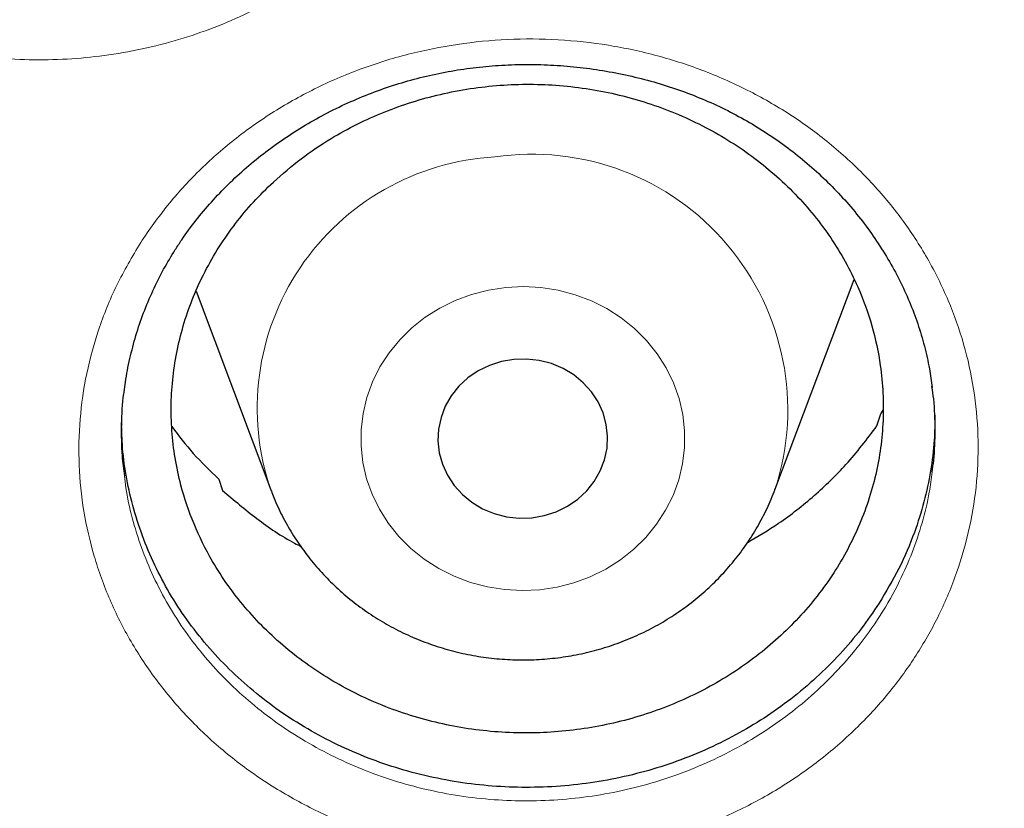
# Model space of a CAD drawing. Header units: millimetres. Extents: x 8 to 778, y 12 to 1829.
# Tile 228 of 256: x 374.34 to 378.99, y 1651.95 to 1655.67. Entities that reach past the tile are written whole.
import ezdxf

# ---------------------------------------------------------------- set-up
doc = ezdxf.new("R2010")
doc.units = ezdxf.units.MM

msp = doc.modelspace()

# ---------------------------------------------------------------- linework, layer by layer
at = {"color": 7, "linetype": 'Continuous', "lineweight": 30}
for p, q in [((377.904, 1653.4507), (378.2772, 1654.4425)), ((375.1755, 1654.3872), (375.5279, 1653.4507)), ((378.4032, 1653.809), (378.4138, 1653.8263)), ((378.3854, 1653.7517), (378.4032, 1653.809)), ((375.2825, 1653.5013), (375.3006, 1653.4476)), ((375.5279, 1653.4507), (375.5297, 1653.4458))]:
    msp.add_line(p, q, dxfattribs=at)
at = {"color": 8, "linetype": 'Continuous', "lineweight": 0, "flags": 128}
msp.add_lwpolyline([(376.6361, 1654.4047), (376.5545, 1654.3924), (376.4747, 1654.3719), (376.3978, 1654.3435), (376.3246, 1654.3074), (376.256, 1654.2641), (376.1928, 1654.2141), (376.1357, 1654.158), (376.0854, 1654.0964), (376.0425, 1654.03), (376.0075, 1653.9598), (375.9809, 1653.8863), (375.9628, 1653.8106), (375.9536, 1653.7335), (375.9533, 1653.656), (375.9619, 1653.5788), (375.9794, 1653.503), (376.0055, 1653.4294), (376.04, 1653.3589), (376.0823, 1653.2922), (376.1321, 1653.2303), (376.1888, 1653.1738), (376.2516, 1653.1234), (376.3199, 1653.0796), (376.3928, 1653.043), (376.4695, 1653.0141), (376.5491, 1652.993), (376.6306, 1652.9802), (376.7132, 1652.9757), (376.7958, 1652.9796), (376.8774, 1652.9919), (376.9571, 1653.0124), (377.0341, 1653.0409), (377.1073, 1653.0769), (377.1759, 1653.1202), (377.2391, 1653.1703), (377.2962, 1653.2264), (377.3464, 1653.288), (377.3893, 1653.3543), (377.4243, 1653.4246), (377.451, 1653.498), (377.4691, 1653.5737), (377.4783, 1653.6508), (377.4786, 1653.7284), (377.47, 1653.8055), (377.4525, 1653.8813), (377.4264, 1653.9549), (377.3919, 1654.0255), (377.3495, 1654.0921), (377.2997, 1654.154), (377.2431, 1654.2105), (377.1803, 1654.261), (377.112, 1654.3047), (377.0391, 1654.3413), (376.9624, 1654.3703), (376.8828, 1654.3913), (376.8012, 1654.4041), (376.7187, 1654.4086), (376.6361, 1654.4047)], dxfattribs=at)
at = {"color": 7, "linetype": 'Continuous', "lineweight": 30, "flags": 128}
for points in [[(376.6741, 1654.0654), (376.6153, 1654.0554), (376.5587, 1654.0372), (376.5057, 1654.0114), (376.4573, 1653.9784), (376.4147, 1653.9391), (376.3788, 1653.8942), (376.3505, 1653.8448), (376.3303, 1653.792), (376.3188, 1653.737), (376.3161, 1653.6809), (376.3224, 1653.6252), (376.3374, 1653.5709), (376.3609, 1653.5193), (376.3923, 1653.4716), (376.431, 1653.4288), (376.476, 1653.3919), (376.5264, 1653.3617), (376.581, 1653.3389), (376.6386, 1653.324), (376.698, 1653.3173), (376.7577, 1653.3189), (376.8166, 1653.329), (376.8731, 1653.3471), (376.9262, 1653.3729), (376.9746, 1653.4059), (377.0172, 1653.4453), (377.053, 1653.4901), (377.0813, 1653.5395), (377.1015, 1653.5923), (377.1131, 1653.6474), (377.1158, 1653.7034), (377.1095, 1653.7592), (377.0945, 1653.8135), (377.071, 1653.865), (377.0395, 1653.9128), (377.0009, 1653.9555), (376.9559, 1653.9924), (376.9055, 1654.0226), (376.8509, 1654.0454), (376.7932, 1654.0604), (376.7339, 1654.0671), (376.6741, 1654.0654)], [(377.904, 1653.4507), (377.9058, 1653.4554), (377.9063, 1653.4569)]]:
    msp.add_lwpolyline(points, dxfattribs=at)
at = {"color": 8, "linetype": 'Continuous', "lineweight": 0}
for centre, radius, start, end in [((376.76, 1653.8278), 1.2048, 342.0734, 98.3876), ((376.6503, 1653.8351), 1.1864, 93.1908, 198.9063)]:
    msp.add_arc(centre, radius, start, end, dxfattribs=at)
for points, knots in [([(374.4372, 1706.3241), (373.9406, 1706.3182), (372.9475, 1706.3064), (371.4606, 1706.2107), (369.9795, 1706.0582), (368.5071, 1705.8436), (367.0548, 1705.5704), (365.6252, 1705.2401), (364.2206, 1704.8544), (362.8351, 1704.4122), (361.463, 1703.9113), (360.1073, 1703.3514), (358.7712, 1702.7324), (357.4655, 1702.0589), (356.1925, 1701.3322), (354.9622, 1700.5583), (353.7762, 1699.7398), (352.6359, 1698.8792), (351.5362, 1697.9733), (350.4729, 1697.0178), (349.4488, 1696.0138), (348.4669, 1694.9623), (347.5352, 1693.8712), (346.6556, 1692.7428), (345.8346, 1691.5861), (345.0727, 1690.4041), (344.3702, 1689.1996), (343.7238, 1687.9678), (343.1311, 1686.7033), (342.5945, 1685.408), (342.1162, 1684.084), (341.7005, 1682.7415), (341.3481, 1681.3831), (341.0614, 1680.0197), (340.8397, 1678.6541), (340.6819, 1677.2891), (340.5872, 1675.919), (340.5554, 1674.538), (340.5879, 1673.1486), (340.6862, 1671.7536), (340.8497, 1670.3641), (341.0782, 1668.9826), (341.3694, 1667.6201), (341.7215, 1666.2788), (342.1326, 1664.9611), (342.6039, 1663.6612), (343.1379, 1662.3739), (343.7346, 1661.102), (344.3944, 1659.8485), (345.1123, 1658.6234), (345.8868, 1657.4291), (346.7117, 1656.2749), (347.5841, 1655.1621), (348.5014, 1654.0923), (349.467, 1653.0606), (350.4854, 1652.0629), (351.5556, 1651.1021), (352.6764, 1650.1809), (353.8393, 1649.3068), (355.042, 1648.4816), (356.2749, 1647.7113), (357.5348, 1646.9965), (358.8186, 1646.3374), (360.1316, 1645.7309), (361.4794, 1645.1749), (362.86, 1644.6714), (364.2712, 1644.2228), (365.7022, 1643.8327), (367.15, 1643.5021), (368.6032, 1643.2331), (370.0587, 1643.0251), (371.5137, 1642.8771), (372.9741, 1642.7882), (374.4461, 1642.7584), (375.9269, 1642.7889), (377.4138, 1642.8811), (378.8949, 1643.0345), (380.3673, 1643.2488), (381.8197, 1643.5221), (383.2493, 1643.8525), (384.6538, 1644.2381), (386.0393, 1644.6803), (387.4114, 1645.1813), (388.7671, 1645.7412), (390.1032, 1646.3601), (391.409, 1647.0336), (392.6819, 1647.7603), (393.9122, 1648.5342), (395.0982, 1649.3527), (396.2386, 1650.2133), (397.3382, 1651.1193), (398.4016, 1652.0747), (399.4257, 1653.0787), (400.4076, 1654.1303), (401.3392, 1655.2213), (402.2189, 1656.3497), (403.0399, 1657.5064), (403.8017, 1658.6885), (404.5043, 1659.8929), (405.1507, 1661.1248), (405.7434, 1662.3892), (406.28, 1663.6845), (406.7582, 1665.0086), (407.1739, 1666.3511), (407.5263, 1667.7094), (407.813, 1669.0728), (408.0348, 1670.4384), (408.1925, 1671.8034), (408.2873, 1673.1736), (408.3191, 1674.5546), (408.2865, 1675.9439), (408.1883, 1677.3389), (408.0247, 1678.7284), (407.7963, 1680.1099), (407.505, 1681.4725), (407.1529, 1682.8137), (406.7418, 1684.1315), (406.2705, 1685.4313), (405.7366, 1686.7187), (405.1398, 1687.9906), (404.48, 1689.2441), (403.7622, 1690.4691), (402.9876, 1691.6634), (402.1627, 1692.8177), (401.2903, 1693.9304), (400.3731, 1695.0003), (399.4074, 1696.032), (398.389, 1697.0296), (397.3189, 1697.9904), (396.198, 1698.9116), (395.0351, 1699.7857), (393.8324, 1700.611), (392.5995, 1701.3812), (391.3396, 1702.096), (390.0558, 1702.7551), (388.7428, 1703.3616), (387.395, 1703.9176), (386.0144, 1704.4211), (384.6032, 1704.8698), (383.1723, 1705.2598), (381.7244, 1705.5904), (380.2712, 1705.8593), (378.8157, 1706.0676), (377.3607, 1706.2147), (375.9003, 1706.307), (374.9249, 1706.3184), (374.4372, 1706.3241)], [0, 0, 0, 0, 0.007, 0.014, 0.021, 0.028, 0.035, 0.041875, 0.04875, 0.055625, 0.0625, 0.0695, 0.0765, 0.0835, 0.0905, 0.0975, 0.104375, 0.11125, 0.118125, 0.125, 0.132, 0.139, 0.146, 0.153, 0.16, 0.166875, 0.17375, 0.180625, 0.1875, 0.1945, 0.2015, 0.2085, 0.2155, 0.2225, 0.229375, 0.23625, 0.243125, 0.25, 0.257, 0.264, 0.271, 0.278, 0.285, 0.291875, 0.29875, 0.305625, 0.3125, 0.3195, 0.3265, 0.3335, 0.3405, 0.3475, 0.354375, 0.36125, 0.368125, 0.375, 0.382, 0.389, 0.396, 0.403, 0.41, 0.416875, 0.42375, 0.430625, 0.4375, 0.4445, 0.4515, 0.4585, 0.4655, 0.4725, 0.479375, 0.48625, 0.493125, 0.5, 0.507, 0.514, 0.521, 0.528, 0.535, 0.541875, 0.54875, 0.555625, 0.5625, 0.5695, 0.5765, 0.5835, 0.5905, 0.5975, 0.604375, 0.61125, 0.618125, 0.625, 0.632, 0.639, 0.646, 0.653, 0.66, 0.666875, 0.67375, 0.680625, 0.6875, 0.6945, 0.7015, 0.7085, 0.7155, 0.7225, 0.729375, 0.73625, 0.743125, 0.75, 0.757, 0.764, 0.771, 0.778, 0.785, 0.791875, 0.79875, 0.805625, 0.8125, 0.8195, 0.8265, 0.8335, 0.8405, 0.8475, 0.854375, 0.86125, 0.868125, 0.875, 0.882, 0.889, 0.896, 0.903, 0.91, 0.916875, 0.92375, 0.930625, 0.9375, 0.9445, 0.9515, 0.9585, 0.9655, 0.9725, 0.979375, 0.98625, 0.993125, 1, 1, 1, 1]), ([(372.5939, 1658.385), (372.6376, 1658.4501), (372.712, 1658.561), (372.8389, 1658.704), (372.9612, 1658.8223), (373.0957, 1658.9319), (373.2397, 1659.0303), (373.3917, 1659.1168), (373.55, 1659.1911), (373.7165, 1659.2538), (373.8874, 1659.303), (374.0616, 1659.3385), (374.2382, 1659.3608), (374.4184, 1659.3693), (374.5981, 1659.3637), (374.776, 1659.3444), (374.9503, 1659.3117), (375.123, 1659.2651), (375.2898, 1659.2056), (375.4505, 1659.1334), (375.6031, 1659.0497), (375.7493, 1658.9534), (375.8852, 1658.8467), (376.0108, 1658.7299), (376.1247, 1658.6047), (376.2279, 1658.4696), (376.3177, 1658.3276), (376.3938, 1658.1797), (376.4562, 1658.0267), (376.505, 1657.8676), (376.5384, 1657.7057), (376.5569, 1657.5425), (376.5605, 1657.3796), (376.5492, 1657.215), (376.5201, 1657.0381), (376.4687, 1656.8502), (376.3969, 1656.6701), (376.3134, 1656.5097), (376.2235, 1656.3691), (376.1199, 1656.2342), (376.0048, 1656.1086), (375.8787, 1655.9924), (375.7431, 1655.8869), (375.5967, 1655.791), (375.4428, 1655.7073), (375.2817, 1655.6358), (375.1155, 1655.5773), (374.9426, 1655.5312), (374.767, 1655.4989), (374.5892, 1655.4804), (374.4114, 1655.4755), (374.2317, 1655.4844), (374.0544, 1655.5072), (373.8799, 1655.5436), (373.7102, 1655.593), (373.5438, 1655.656), (373.3847, 1655.7312), (373.2332, 1655.8185), (373.0912, 1655.9165), (372.957, 1656.0262), (372.8339, 1656.1454), (372.7225, 1656.2734), (372.6235, 1656.4093), (372.5362, 1656.5542), (372.4628, 1656.7049), (372.404, 1656.8594), (372.3597, 1657.0175), (372.3296, 1657.1804), (372.3149, 1657.3446), (372.3153, 1657.508), (372.3305, 1657.6704), (372.3609, 1657.833), (372.4112, 1658.0087), (372.4847, 1658.1955), (372.5574, 1658.3216), (372.5939, 1658.385)], [0, 0, 0, 0, 0.0187632, 0.0319362, 0.0451996, 0.05875, 0.0724011, 0.085575, 0.0989819, 0.1123887, 0.1260378, 0.1392359, 0.1525252, 0.1661046, 0.1797846, 0.192958, 0.2063667, 0.2197754, 0.2334282, 0.2466026, 0.2600123, 0.2734218, 0.2870755, 0.3002498, 0.3136583, 0.3270668, 0.3407188, 0.3539172, 0.3672069, 0.3807864, 0.3944674, 0.4076432, 0.4210516, 0.4344596, 0.4481119, 0.4649436, 0.4819641, 0.4951383, 0.508549, 0.5219602, 0.5356143, 0.5487841, 0.5621893, 0.5755945, 0.5892428, 0.6024223, 0.615838, 0.6292537, 0.6429133, 0.6560836, 0.6694893, 0.6828952, 0.6965441, 0.7097233, 0.7231388, 0.7365545, 0.7502136, 0.7633801, 0.7767811, 0.7901821, 0.8038237, 0.8170364, 0.8303431, 0.8439407, 0.8576369, 0.8708292, 0.8841145, 0.8976893, 0.9113633, 0.9245389, 0.9378061, 0.9513609, 0.9650145, 0.9824012, 1, 1, 1, 1]), ([(374.9222, 1654.6281), (374.9636, 1654.6872), (375.0466, 1654.8054), (375.1966, 1654.9659), (375.3651, 1655.1136), (375.5534, 1655.2444), (375.7585, 1655.3566), (375.9758, 1655.4473), (376.2029, 1655.5146), (376.4365, 1655.5585), (376.674, 1655.5788), (376.9126, 1655.5741), (377.1491, 1655.5452), (377.3804, 1655.4926), (377.6032, 1655.4163), (377.815, 1655.3182), (378.0139, 1655.1991), (378.1965, 1655.0597), (378.3612, 1654.9026), (378.5055, 1654.7297), (378.627, 1654.543), (378.725, 1654.3452), (378.7984, 1654.1384), (378.8452, 1653.9251), (378.8657, 1653.7081), (378.8596, 1653.4903), (378.8261, 1653.2744), (378.7665, 1653.0632), (378.6835, 1652.8642), (378.58, 1652.6798), (378.456, 1652.5058), (378.3077, 1652.3407), (378.1359, 1652.1876), (377.9467, 1652.0531), (377.7421, 1651.9396), (377.5255, 1651.8475), (377.2989, 1651.7777), (377.0649, 1651.7322), (376.8269, 1651.7106), (376.588, 1651.7132), (376.3515, 1651.7408), (376.1202, 1651.792), (375.8964, 1651.8663), (375.6835, 1651.9636), (375.4837, 1652.0818), (375.2996, 1652.2196), (375.1342, 1652.3757), (374.9888, 1652.5476), (374.8653, 1652.7332), (374.766, 1652.9307), (374.6913, 1653.1371), (374.6424, 1653.3498), (374.6205, 1653.5663), (374.625, 1653.7836), (374.6562, 1654.002), (374.7166, 1654.2181), (374.8029, 1654.4302), (374.8825, 1654.5622), (374.9222, 1654.6281)], [0, 0, 0, 0, 0.0172899, 0.0346315, 0.0519218, 0.0698093, 0.0877542, 0.1056417, 0.1234839, 0.1413831, 0.159226, 0.1770993, 0.19503, 0.2129033, 0.2307262, 0.2486051, 0.2664271, 0.2843169, 0.3022638, 0.3201534, 0.3380194, 0.3559418, 0.3738073, 0.3917214, 0.4096928, 0.4276073, 0.4455253, 0.4635008, 0.481419, 0.4980102, 0.5146008, 0.5325647, 0.5505852, 0.5685466, 0.5864246, 0.604359, 0.6222361, 0.6401404, 0.6581022, 0.6760065, 0.693842, 0.7117342, 0.7295697, 0.7474384, 0.7653641, 0.7832329, 0.8010999, 0.8190238, 0.8368907, 0.8547773, 0.8727207, 0.8906066, 0.9084799, 0.9264088, 0.9442801, 0.9628326, 0.9814482, 1, 1, 1, 1]), ([(374.8381, 1653.5165), (374.8401, 1653.4978), (374.8471, 1653.4314), (374.8733, 1653.3179), (374.9162, 1653.1775), (374.9735, 1653.0394), (375.0429, 1652.9069), (375.1244, 1652.7803), (375.2167, 1652.661), (375.321, 1652.5479), (375.4349, 1652.4438), (375.5581, 1652.3489), (375.6888, 1652.2642), (375.8286, 1652.1889), (375.9741, 1652.125), (376.125, 1652.0726), (376.2792, 1652.0321), (376.4385, 1652.0031), (376.5992, 1651.9866), (376.7612, 1651.9825), (376.9222, 1651.9908), (377.0839, 1652.0115), (377.2422, 1652.0444), (377.3967, 1652.0894), (377.5456, 1652.1457), (377.6906, 1652.2138), (377.8282, 1652.2923), (377.9577, 1652.3811), (378.0784, 1652.4793), (378.1909, 1652.5877), (378.3008, 1652.7133), (378.4039, 1652.8572), (378.4888, 1653.0084), (378.5533, 1653.155), (378.5999, 1653.2953), (378.6314, 1653.4221), (378.6413, 1653.5027), (378.6452, 1653.534)], [0, 0, 0, 0, 0.011108, 0.039559, 0.068521, 0.097483, 0.126968, 0.15543, 0.184399, 0.213368, 0.242862, 0.271324, 0.300295, 0.329266, 0.358763, 0.387175, 0.416095, 0.445014, 0.474457, 0.50297, 0.531996, 0.561023, 0.59058, 0.619063, 0.648056, 0.67705, 0.706566, 0.735171, 0.763981, 0.793425, 0.823084, 0.858701, 0.894713, 0.923252, 0.951989, 0.981353, 1, 1, 1, 1])]:
    msp.add_open_spline(points, degree=3, knots=knots, dxfattribs=at)
at = {"color": 7, "linetype": 'Continuous', "lineweight": 30}
for points, knots in [([(339.5859, 1677.2304), (339.5836, 1677.1956), (339.5788, 1677.125), (339.5727, 1677.0081), (339.5658, 1676.8831), (339.5579, 1676.7517), (339.5498, 1676.6108), (339.5418, 1676.4596), (339.5333, 1676.2809), (339.5247, 1676.0723), (339.5167, 1675.8315), (339.5093, 1675.5424), (339.5041, 1675.2007), (339.5031, 1674.802), (339.5077, 1674.3744), (339.5201, 1673.8864), (339.5431, 1673.3443), (339.579, 1672.7586), (339.6264, 1672.1709), (339.6848, 1671.5855), (339.7541, 1671.0025), (339.8481, 1670.3217), (339.9742, 1669.545), (340.1409, 1668.6748), (340.2932, 1667.9859), (340.4166, 1667.4752), (340.5016, 1667.1398), (340.5889, 1666.8105), (340.676, 1666.4958), (340.7599, 1666.2041), (340.8388, 1665.939), (340.912, 1665.7002), (340.979, 1665.4876), (341.0391, 1665.3011), (341.0919, 1665.1405), (341.1369, 1665.0057), (341.172, 1664.9019), (341.1993, 1664.8221), (341.2229, 1664.7536), (341.2492, 1664.678), (341.2804, 1664.5887), (341.3172, 1664.4849), (341.3634, 1664.3556), (341.4205, 1664.1986), (341.4898, 1664.0114), (341.5689, 1663.8022), (341.6582, 1663.571), (341.7583, 1663.3182), (341.8678, 1663.049), (341.9836, 1662.7717), (342.1454, 1662.3945), (342.3553, 1661.9244), (342.6181, 1661.3658), (342.9175, 1660.76), (343.2562, 1660.1111), (343.6371, 1659.4234), (344.0288, 1658.7547), (344.4699, 1658.041), (344.9682, 1657.2809), (345.5301, 1656.4771), (346.1168, 1655.6887), (346.6534, 1655.0106), (347.1343, 1654.4323), (347.5564, 1653.9439), (348.0014, 1653.4489), (348.4702, 1652.9482), (348.929, 1652.4781), (349.3743, 1652.0389), (349.8027, 1651.631), (350.2479, 1651.222), (350.7095, 1650.813), (351.1239, 1650.4591), (351.4782, 1650.1656), (351.7603, 1649.9371), (352.0239, 1649.728), (352.2685, 1649.5376), (352.4936, 1649.3654), (352.7057, 1649.2059), (352.9027, 1649.0599), (353.0824, 1648.9287), (353.2185, 1648.8305), (353.314, 1648.7622), (353.3725, 1648.7206), (353.4223, 1648.6853), (353.4786, 1648.6455), (353.5541, 1648.5924), (353.6543, 1648.5224), (353.7768, 1648.4375), (353.9218, 1648.338), (354.0897, 1648.2241), (354.3688, 1648.0373), (354.7571, 1647.7838), (355.2531, 1647.4715), (355.763, 1647.1622), (356.2865, 1646.8566), (356.8238, 1646.5553), (357.4084, 1646.2406), (358.0429, 1645.9146), (358.729, 1645.5803), (359.4281, 1645.2582), (360.1693, 1644.9357), (360.9463, 1644.6188), (361.7577, 1644.3108), (362.565, 1644.0262), (363.3673, 1643.7645), (364.1592, 1643.5261), (364.9399, 1643.3099), (365.7097, 1643.1147), (366.4766, 1642.9376), (367.3205, 1642.7614), (368.2456, 1642.5916), (369.2527, 1642.4351), (370.2642, 1642.3062), (371.2793, 1642.205), (372.297, 1642.1318), (373.3165, 1642.0866), (374.3371, 1642.0696), (375.3577, 1642.081), (376.3775, 1642.1207), (377.3957, 1642.1885), (378.4113, 1642.2842), (379.4242, 1642.4077), (380.435, 1642.5592), (381.4378, 1642.7379), (382.4326, 1642.9434), (383.4187, 1643.1753), (384.4017, 1643.4353), (385.3104, 1643.7027), (386.1468, 1643.9718), (386.9158, 1644.2383), (387.6902, 1644.5265), (388.4766, 1644.8402), (389.2742, 1645.1807), (390.0821, 1645.5493), (390.8944, 1645.9448), (391.7101, 1646.368), (392.3714, 1646.7332), (392.8743, 1647.0234), (393.2126, 1647.2238), (393.5299, 1647.4164), (393.8253, 1647.5998), (394.0978, 1647.7726), (394.3478, 1647.9343), (394.5761, 1648.0845), (394.7845, 1648.2239), (394.9683, 1648.3487), (395.129, 1648.4591), (395.267, 1648.555), (395.3863, 1648.6387), (395.4817, 1648.7062), (395.5637, 1648.7645), (395.645, 1648.8227), (395.7417, 1648.8924), (395.8558, 1648.9752), (395.9872, 1649.0715), (396.1361, 1649.1817), (396.2989, 1649.3036), (396.4713, 1649.4345), (396.6494, 1649.5714), (396.8317, 1649.7134), (397.089, 1649.9168), (397.425, 1650.1884), (397.842, 1650.5361), (398.2741, 1650.9087), (398.7203, 1651.3069), (399.1794, 1651.7319), (399.6023, 1652.1386), (399.9872, 1652.5214), (400.327, 1652.8694), (400.6577, 1653.2181), (400.9727, 1653.5598), (401.2708, 1653.8923), (401.5683, 1654.2328), (401.8633, 1654.5798), (402.1539, 1654.9317), (402.4242, 1655.268), (402.6763, 1655.5898), (402.9107, 1655.8966), (403.1277, 1656.1875), (403.3265, 1656.4598), (403.5136, 1656.7214), (403.6997, 1656.987), (403.8947, 1657.2714), (404.1024, 1657.5814), (404.3217, 1657.9173), (404.5517, 1658.2795), (404.7916, 1658.6688), (405.0401, 1659.0857), (405.2766, 1659.4965), (405.4997, 1659.8975), (405.7086, 1660.2851), (405.9178, 1660.6866), (406.1211, 1661.0908), (406.3199, 1661.5004), (406.5101, 1661.9069), (406.6909, 1662.3085), (406.8561, 1662.6889), (407.0064, 1663.0477), (407.1429, 1663.3845), (407.2662, 1663.699), (407.3771, 1663.9908), (407.4624, 1664.2217), (407.5245, 1664.3933), (407.5651, 1664.507), (407.5988, 1664.6025), (407.6257, 1664.6794), (407.6471, 1664.7409), (407.6684, 1664.8027), (407.6945, 1664.8788), (407.7289, 1664.9801), (407.7707, 1665.1049), (407.8278, 1665.2777), (407.8986, 1665.497), (407.9811, 1665.7602), (408.0661, 1666.0401), (408.1529, 1666.3361), (408.2448, 1666.6615), (408.341, 1667.0175), (408.4408, 1667.4059), (408.5402, 1667.8148), (408.6384, 1668.2443), (408.7345, 1668.6947), (408.8278, 1669.1659), (408.9168, 1669.6563), (409.0116, 1670.231), (409.1047, 1670.8759), (409.1896, 1671.5786), (409.2564, 1672.2588), (409.3066, 1672.9162), (409.3416, 1673.5504), (409.3629, 1674.161), (409.3708, 1674.6768), (409.3708, 1675.1023), (409.367, 1675.4428), (409.3597, 1675.7696), (409.3498, 1676.078), (409.3384, 1676.361), (409.3263, 1676.6159), (409.3139, 1676.8434), (409.3017, 1677.045), (409.2927, 1677.1717), (409.2885, 1677.2304)], [0, 0, 0, 0, 0.000951, 0.00193, 0.003036, 0.004253, 0.00557, 0.006974, 0.008466, 0.010552, 0.012788, 0.015174, 0.018604, 0.022304, 0.026272, 0.03051, 0.035893, 0.041374, 0.046842, 0.052297, 0.05774, 0.063171, 0.071403, 0.079606, 0.08778, 0.090983, 0.094182, 0.097376, 0.100428, 0.103231, 0.105785, 0.10809, 0.110147, 0.111955, 0.113514, 0.114824, 0.115886, 0.116546, 0.117156, 0.117891, 0.118757, 0.119771, 0.120935, 0.122551, 0.124388, 0.126447, 0.128728, 0.13123, 0.133951, 0.136743, 0.139515, 0.145262, 0.150923, 0.1565, 0.163835, 0.171017, 0.178053, 0.185051, 0.193962, 0.202877, 0.211797, 0.220722, 0.226386, 0.232222, 0.238234, 0.244421, 0.250785, 0.255992, 0.261311, 0.266742, 0.272285, 0.27791, 0.281398, 0.284647, 0.287656, 0.290428, 0.29296, 0.295254, 0.297539, 0.299525, 0.301212, 0.302031, 0.302668, 0.303134, 0.303663, 0.304513, 0.305603, 0.306932, 0.308499, 0.310306, 0.312352, 0.317473, 0.322688, 0.327986, 0.333366, 0.338829, 0.344373, 0.351014, 0.357768, 0.364616, 0.371408, 0.379162, 0.386804, 0.394332, 0.401748, 0.409052, 0.416116, 0.423071, 0.429942, 0.436807, 0.445722, 0.454637, 0.463552, 0.472466, 0.481381, 0.490295, 0.49921, 0.508124, 0.517039, 0.525953, 0.534868, 0.543782, 0.552714, 0.561687, 0.570523, 0.5794, 0.588318, 0.597277, 0.604345, 0.611477, 0.618749, 0.626162, 0.633856, 0.641697, 0.649684, 0.657818, 0.6661, 0.66977, 0.673275, 0.676573, 0.679664, 0.682548, 0.68518, 0.687613, 0.689846, 0.691879, 0.693552, 0.69506, 0.696371, 0.697452, 0.698185, 0.699064, 0.700127, 0.701375, 0.702837, 0.704492, 0.706336, 0.708286, 0.710294, 0.712359, 0.714483, 0.719094, 0.723957, 0.729073, 0.73444, 0.74006, 0.745932, 0.750271, 0.754723, 0.75908, 0.763275, 0.767308, 0.77118, 0.775537, 0.779669, 0.783578, 0.787262, 0.79079, 0.794084, 0.797145, 0.799974, 0.80285, 0.805987, 0.809384, 0.813035, 0.816945, 0.821115, 0.825545, 0.830235, 0.834102, 0.838129, 0.842317, 0.846532, 0.850561, 0.854837, 0.85888, 0.862688, 0.866263, 0.869604, 0.872711, 0.875584, 0.878223, 0.879511, 0.880626, 0.881559, 0.88231, 0.882879, 0.883358, 0.884118, 0.885104, 0.886317, 0.887757, 0.890141, 0.892693, 0.895393, 0.898242, 0.901239, 0.90476, 0.908466, 0.912358, 0.916434, 0.920696, 0.925143, 0.929775, 0.934543, 0.941328, 0.94789, 0.954228, 0.960343, 0.966236, 0.971905, 0.977351, 0.980594, 0.983753, 0.986827, 0.989704, 0.992312, 0.994612, 0.996657, 0.99845, 1, 1, 1, 1]), ([(342.1365, 1671.2491), (342.1458, 1671.1696), (342.1732, 1670.9328), (342.2274, 1670.5397), (342.2985, 1670.0699), (342.3778, 1669.6011), (342.4647, 1669.1336), (342.5594, 1668.6675), (342.6618, 1668.2027), (342.7719, 1667.7395), (342.8897, 1667.278), (343.0151, 1666.8182), (343.1482, 1666.3604), (343.2887, 1665.9045), (343.4369, 1665.4507), (343.5925, 1664.9992), (343.7556, 1664.55), (343.9261, 1664.1032), (344.104, 1663.659), (344.2893, 1663.2174), (344.4818, 1662.7785), (344.6816, 1662.3426), (344.8886, 1661.9096), (345.1028, 1661.4796), (345.3241, 1661.0529), (345.5524, 1660.6294), (345.7877, 1660.2093), (346.0299, 1659.7927), (346.279, 1659.3797), (346.5349, 1658.9704), (346.7976, 1658.5649), (347.067, 1658.1632), (347.343, 1657.7656), (347.6255, 1657.372), (347.9146, 1656.9825), (348.21, 1656.5974), (348.5119, 1656.2166), (348.8199, 1655.8402), (349.1342, 1655.4684), (349.4547, 1655.1013), (349.7811, 1654.7388), (350.1136, 1654.3812), (350.4519, 1654.0285), (350.796, 1653.6807), (351.1459, 1653.338), (351.5014, 1653.0005), (351.8624, 1652.6682), (352.229, 1652.3412), (352.6008, 1652.0196), (352.978, 1651.7034), (353.3604, 1651.3929), (353.7479, 1651.0879), (354.1404, 1650.7886), (354.5378, 1650.4951), (354.94, 1650.2074), (355.3469, 1649.9257), (355.7585, 1649.6499), (356.1746, 1649.3802), (356.5951, 1649.1165), (357.0199, 1648.8591), (357.449, 1648.6078), (357.8821, 1648.3629), (358.3193, 1648.1243), (358.7604, 1647.8922), (359.2052, 1647.6665), (359.6538, 1647.4473), (360.1059, 1647.2347), (360.5615, 1647.0288), (361.0205, 1646.8295), (361.4827, 1646.6369), (361.948, 1646.4511), (362.4164, 1646.2722), (362.8877, 1646.1), (363.3618, 1645.9348), (363.8385, 1645.7766), (364.3178, 1645.6253), (364.7996, 1645.481), (365.2837, 1645.3438), (365.77, 1645.2137), (366.2585, 1645.0907), (366.7489, 1644.9748), (367.2411, 1644.8661), (367.7352, 1644.7647), (368.2308, 1644.6704), (368.7279, 1644.5834), (369.2264, 1644.5037), (369.7262, 1644.4312), (370.2271, 1644.3661), (370.7291, 1644.3082), (371.2319, 1644.2578), (371.7355, 1644.2146), (372.2398, 1644.1789), (372.7446, 1644.1505), (373.2498, 1644.1294), (373.7553, 1644.1158), (374.261, 1644.1095), (374.7667, 1644.1106), (375.2723, 1644.1191), (375.7777, 1644.135), (376.2828, 1644.1583), (376.7875, 1644.1889), (377.2915, 1644.2269), (377.7949, 1644.2723), (378.2975, 1644.325), (378.7992, 1644.385), (379.2998, 1644.4524), (379.7992, 1644.527), (380.2973, 1644.609), (380.794, 1644.6982), (381.2891, 1644.7946), (381.7826, 1644.8983), (382.2744, 1645.0092), (382.7642, 1645.1272), (383.252, 1645.2524), (383.7377, 1645.3847), (384.2211, 1645.524), (384.7021, 1645.6704), (385.1807, 1645.8238), (385.6567, 1645.9842), (386.1299, 1646.1515), (386.6003, 1646.3257), (387.0678, 1646.5067), (387.5322, 1646.6946), (387.9935, 1646.8892), (388.4514, 1647.0905), (388.906, 1647.2985), (389.3571, 1647.5131), (389.8045, 1647.7342), (390.2482, 1647.9619), (390.6882, 1648.196), (391.1241, 1648.4365), (391.5561, 1648.6834), (391.9838, 1648.9365), (392.4074, 1649.1959), (392.8266, 1649.4614), (393.2413, 1649.733), (393.6515, 1650.0106), (394.057, 1650.2941), (394.4578, 1650.5836), (394.8537, 1650.8789), (395.2447, 1651.1799), (395.6307, 1651.4866), (396.0115, 1651.7989), (396.3871, 1652.1167), (396.7573, 1652.4399), (397.1222, 1652.7685), (397.4816, 1653.1025), (397.8354, 1653.4416), (398.1835, 1653.7858), (398.5259, 1654.1351), (398.8625, 1654.4894), (399.1931, 1654.8485), (399.5178, 1655.2124), (399.8364, 1655.581), (400.1488, 1655.9542), (400.455, 1656.3319), (400.7549, 1656.714), (401.0484, 1657.1005), (401.3355, 1657.4912), (401.6161, 1657.8861), (401.8901, 1658.285), (402.1574, 1658.6878), (402.4181, 1659.0946), (402.6719, 1659.505), (402.919, 1659.9191), (403.1591, 1660.3368), (403.3923, 1660.758), (403.6185, 1661.1824), (403.8376, 1661.6102), (404.0496, 1662.0411), (404.2544, 1662.475), (404.452, 1662.9119), (404.6423, 1663.3516), (404.8253, 1663.794), (405.001, 1664.239), (405.1693, 1664.6866), (405.3301, 1665.1365), (405.4835, 1665.5887), (405.6293, 1666.0432), (405.7676, 1666.4997), (405.8983, 1666.9581), (406.0214, 1667.4184), (406.1368, 1667.8805), (406.2446, 1668.3442), (406.3447, 1668.8094), (406.437, 1669.276), (406.5216, 1669.7439), (406.5986, 1670.2129), (406.6671, 1670.6831), (406.7138, 1671.031), (406.7352, 1671.2223), (406.739, 1671.2563)], [0, 0, 0, 0, 0.002693, 0.008018, 0.013343, 0.018669, 0.023994, 0.029319, 0.034645, 0.03997, 0.045296, 0.050621, 0.055946, 0.061272, 0.066597, 0.071923, 0.077249, 0.082574, 0.0879, 0.093226, 0.098551, 0.103877, 0.109203, 0.114529, 0.119855, 0.125181, 0.130507, 0.135833, 0.141159, 0.146485, 0.151812, 0.157138, 0.162464, 0.167791, 0.173117, 0.178444, 0.18377, 0.189097, 0.194423, 0.19975, 0.205077, 0.210404, 0.215731, 0.221057, 0.226384, 0.231711, 0.237038, 0.242365, 0.247693, 0.25302, 0.258347, 0.263674, 0.269002, 0.274329, 0.279656, 0.284984, 0.290311, 0.295639, 0.300966, 0.306294, 0.311621, 0.316949, 0.322277, 0.327604, 0.332932, 0.33826, 0.343588, 0.348916, 0.354243, 0.359571, 0.364899, 0.370227, 0.375555, 0.380883, 0.386211, 0.391539, 0.396867, 0.402195, 0.407523, 0.412851, 0.418179, 0.423508, 0.428836, 0.434164, 0.439492, 0.44482, 0.450148, 0.455477, 0.460805, 0.466133, 0.471461, 0.47679, 0.482118, 0.487446, 0.492774, 0.498103, 0.503431, 0.508759, 0.514087, 0.519416, 0.524744, 0.530072, 0.5354, 0.540729, 0.546057, 0.551385, 0.556713, 0.562041, 0.56737, 0.572698, 0.578026, 0.583354, 0.588682, 0.594011, 0.599339, 0.604667, 0.609995, 0.615323, 0.620651, 0.625979, 0.631307, 0.636635, 0.641963, 0.647291, 0.652619, 0.657947, 0.663275, 0.668603, 0.673931, 0.679258, 0.684586, 0.689914, 0.695242, 0.700569, 0.705897, 0.711225, 0.716552, 0.72188, 0.727207, 0.732535, 0.737862, 0.74319, 0.748517, 0.753844, 0.759171, 0.764499, 0.769826, 0.775153, 0.78048, 0.785807, 0.791134, 0.796461, 0.801788, 0.807115, 0.812442, 0.817768, 0.823095, 0.828422, 0.833748, 0.839075, 0.844401, 0.849728, 0.855054, 0.86038, 0.865707, 0.871033, 0.876359, 0.881685, 0.887011, 0.892337, 0.897663, 0.902989, 0.908315, 0.913641, 0.918967, 0.924293, 0.929618, 0.934944, 0.94027, 0.945595, 0.950921, 0.956246, 0.961572, 0.966897, 0.972223, 0.977548, 0.982873, 0.988199, 0.993524, 0.998849, 1, 1, 1, 1]), ([(375.0779, 1654.5831), (375.088, 1654.5987), (375.1183, 1654.6454), (375.174, 1654.7209), (375.2471, 1654.808), (375.3268, 1654.8913), (375.4125, 1654.9704), (375.5041, 1655.0449), (375.601, 1655.1143), (375.7027, 1655.1781), (375.8085, 1655.236), (375.9179, 1655.2876), (376.0302, 1655.3326), (376.1448, 1655.3708), (376.2609, 1655.402), (376.3783, 1655.426), (376.497, 1655.443), (376.6175, 1655.4534), (376.7396, 1655.4569), (376.8628, 1655.4534), (376.9861, 1655.443), (377.1087, 1655.4256), (377.2298, 1655.4012), (377.3485, 1655.3702), (377.4639, 1655.3326), (377.5753, 1655.2889), (377.6823, 1655.2392), (377.7847, 1655.1835), (377.8832, 1655.122), (377.9778, 1655.0543), (378.0682, 1654.9808), (378.1539, 1654.9017), (378.2342, 1654.8176), (378.3087, 1654.7288), (378.3769, 1654.6358), (378.4383, 1654.5393), (378.4926, 1654.4398), (378.5394, 1654.3378), (378.5786, 1654.2339), (378.6098, 1654.1285), (378.6327, 1654.0283), (378.6415, 1653.9629), (378.6455, 1653.9335)], [0, 0, 0, 0, 0.012533, 0.037642, 0.06286, 0.088234, 0.113745, 0.139364, 0.165054, 0.190773, 0.216459, 0.242062, 0.267539, 0.292851, 0.317964, 0.342834, 0.367614, 0.392697, 0.418043, 0.4436, 0.469303, 0.495083, 0.520854, 0.546527, 0.572034, 0.597316, 0.62233, 0.647103, 0.671992, 0.697183, 0.722595, 0.748192, 0.773931, 0.799762, 0.825635, 0.85149, 0.877278, 0.902964, 0.928523, 0.953944, 0.979251, 1, 1, 1, 1]), ([(375.54, 1654.9016), (375.5083, 1654.8707), (375.4446, 1654.8086), (375.3596, 1654.706), (375.2828, 1654.5964), (375.2167, 1654.4812), (375.1619, 1654.3622), (375.1183, 1654.24), (375.0858, 1654.1137), (375.0653, 1653.9857), (375.0567, 1653.857), (375.06, 1653.7287), (375.0752, 1653.5997), (375.1068, 1653.452), (375.1623, 1653.2874), (375.2401, 1653.1304), (375.3238, 1653.0005), (375.4055, 1652.8953), (375.496, 1652.7973), (375.5964, 1652.7055), (375.7048, 1652.6221), (375.8202, 1652.5476), (375.9414, 1652.4825), (376.0695, 1652.4264), (376.2022, 1652.3805), (376.3382, 1652.3451), (376.4763, 1652.3203), (376.6177, 1652.3061), (376.7596, 1652.3028), (376.901, 1652.3105), (377.0404, 1652.3287), (377.1791, 1652.3579), (377.3143, 1652.3976), (377.4451, 1652.4474), (377.5701, 1652.5067), (377.6906, 1652.5759), (377.8039, 1652.6541), (377.9093, 1652.7405), (378.006, 1652.834), (378.0946, 1652.9356), (378.1733, 1653.0434), (378.2415, 1653.1566), (378.2989, 1653.2739), (378.3458, 1653.3965), (378.3809, 1653.5218), (378.4043, 1653.6491), (378.4159, 1653.777), (378.4156, 1653.9067), (378.4012, 1654.0567), (378.3651, 1654.2258), (378.3059, 1654.3893), (378.2376, 1654.5266), (378.1686, 1654.639), (378.0899, 1654.7453), (378.0007, 1654.8462), (377.9025, 1654.9395), (377.7965, 1655.0246), (377.6835, 1655.101), (377.5626, 1655.1691), (377.4359, 1655.2275), (377.3048, 1655.2758), (377.1703, 1655.3136), (377.0314, 1655.3414), (376.8907, 1655.3582), (376.7493, 1655.3641), (376.6086, 1655.3592), (376.4673, 1655.3435), (376.3283, 1655.3169), (376.1925, 1655.2799), (376.0614, 1655.2329), (375.9336, 1655.1756), (375.8019, 1655.1029), (375.6677, 1655.0134), (375.5827, 1654.939), (375.54, 1654.9016)], [0, 0, 0, 0, 0.013188, 0.026468, 0.040037, 0.053706, 0.066954, 0.080295, 0.093743, 0.107411, 0.120652, 0.133985, 0.147462, 0.161135, 0.180999, 0.20118, 0.214856, 0.228098, 0.241433, 0.254911, 0.268585, 0.281834, 0.295176, 0.308624, 0.322294, 0.335536, 0.348871, 0.362313, 0.375976, 0.389213, 0.402543, 0.41598, 0.429637, 0.442874, 0.456202, 0.469638, 0.483294, 0.496533, 0.509865, 0.523303, 0.536962, 0.550207, 0.563545, 0.576989, 0.590654, 0.603893, 0.617225, 0.630701, 0.644372, 0.664235, 0.684415, 0.698091, 0.711334, 0.72467, 0.738149, 0.751824, 0.765063, 0.778394, 0.791869, 0.805541, 0.818785, 0.832122, 0.845566, 0.859231, 0.872469, 0.8858, 0.899239, 0.912897, 0.926133, 0.939462, 0.952897, 0.966553, 0.983184, 1, 1, 1, 1]), ([(374.8375, 1653.9124), (374.8391, 1653.9277), (374.8449, 1653.9803), (374.8628, 1654.0691), (374.8911, 1654.1783), (374.9274, 1654.2852), (374.9711, 1654.3894), (375.0206, 1654.4891), (375.0591, 1654.5523), (375.0779, 1654.5831)], [0, 0, 0, 0, 0.065335, 0.223646, 0.381744, 0.539306, 0.696066, 0.851813, 1, 1, 1, 1]), ([(374.8357, 1653.9162), (374.835, 1653.9119), (374.8263, 1653.8596), (374.8226, 1653.757), (374.8231, 1653.6276), (374.8339, 1653.5474), (374.8381, 1653.5165)], [0, 0, 0, 0, 0.032533, 0.395663, 0.766687, 1, 1, 1, 1]), ([(378.6452, 1653.534), (378.6479, 1653.5524), (378.6579, 1653.6184), (378.6605, 1653.7338), (378.6578, 1653.8502), (378.6476, 1653.9176), (378.6446, 1653.937)], [0, 0, 0, 0, 0.13702, 0.494663, 0.854776, 1, 1, 1, 1]), ([(378.6584, 1653.8019), (378.658, 1653.763), (378.6571, 1653.6752), (378.6397, 1653.5389), (378.6089, 1653.3932), (378.5604, 1653.2392), (378.4923, 1653.0777), (378.4279, 1652.9701), (378.3955, 1652.916)], [0, 0, 0, 0, 0.125731, 0.28374, 0.442875, 0.604617, 0.801224, 1, 1, 1, 1]), ([(378.3955, 1652.916), (378.3675, 1652.8747), (378.3113, 1652.7919), (378.212, 1652.6754), (378.1019, 1652.5649), (377.982, 1652.4638), (377.8542, 1652.373), (377.7188, 1652.2926), (377.5749, 1652.2219), (377.4252, 1652.1627), (377.2716, 1652.1155), (377.1152, 1652.0805), (376.9544, 1652.0572), (376.7928, 1652.0466), (376.6313, 1652.0484), (376.4716, 1652.0623), (376.3121, 1652.0888), (376.1559, 1652.1273), (376.0042, 1652.1776), (375.8584, 1652.239), (375.7172, 1652.3122), (375.5839, 1652.3957), (375.4591, 1652.489), (375.344, 1652.591), (375.2375, 1652.7026), (375.1422, 1652.8217), (375.0584, 1652.9475), (374.9868, 1653.0787), (374.927, 1653.2164), (374.8802, 1653.3577), (374.8473, 1653.5019), (374.8277, 1653.6387), (374.8254, 1653.728), (374.8243, 1653.7686)], [0, 0, 0, 0, 0.032002, 0.06423, 0.097159, 0.130329, 0.162275, 0.19445, 0.22733, 0.260449, 0.292424, 0.324684, 0.357175, 0.3902, 0.422095, 0.454271, 0.486676, 0.519609, 0.551584, 0.583841, 0.616328, 0.649348, 0.681317, 0.713568, 0.746048, 0.77906, 0.811068, 0.843359, 0.875881, 0.908932, 0.94094, 0.973172, 1, 1, 1, 1]), ([(375.0614, 1653.7484), (375.094, 1653.7056), (375.1606, 1653.6181), (375.2413, 1653.5408), (375.2825, 1653.5013)], [0, 0, 0, 0, 0.48928, 1, 1, 1, 1]), ([(377.7742, 1653.2014), (377.8241, 1653.231), (377.936, 1653.2972), (378.0915, 1653.4213), (378.2501, 1653.573), (378.3385, 1653.6898), (378.3854, 1653.7517)], [0, 0, 0, 0, 0.2052271, 0.4596061, 0.7131754, 1, 1, 1, 1]), ([(375.3006, 1653.4476), (375.3536, 1653.4025), (375.4599, 1653.3123), (375.5862, 1653.2261), (375.6601, 1653.1889), (375.67, 1653.184)], [0, 0, 0, 0, 0.4634658, 0.9284007, 1, 1, 1, 1]), ([(375.5306, 1653.4459), (375.5386, 1653.4249), (375.5582, 1653.3739), (375.5976, 1653.2963), (375.6473, 1653.2133), (375.704, 1653.1344), (375.7669, 1653.0599), (375.8357, 1652.9905), (375.91, 1652.9264), (375.9894, 1652.8682), (376.0734, 1652.8161), (376.1615, 1652.7706), (376.2531, 1652.7319), (376.3476, 1652.7002), (376.4446, 1652.6758), (376.5433, 1652.6589), (376.6432, 1652.6495), (376.7436, 1652.6478), (376.8439, 1652.6537), (376.9434, 1652.6673), (377.0416, 1652.6885), (377.1377, 1652.7171), (377.2312, 1652.753), (377.3215, 1652.7959), (377.4079, 1652.8457), (377.4899, 1652.9018), (377.567, 1652.9641), (377.6387, 1653.0321), (377.7046, 1653.1053), (377.7641, 1653.1833), (377.8171, 1653.2655), (377.8625, 1653.3516), (377.892, 1653.4159), (377.9041, 1653.4519), (377.9059, 1653.4574)], [0, 0, 0, 0, 0.0223403, 0.0542915, 0.086281, 0.1183162, 0.1504033, 0.1825465, 0.2147484, 0.2470098, 0.2793301, 0.3117072, 0.3441377, 0.3766177, 0.409142, 0.4417051, 0.474301, 0.5069234, 0.5395656, 0.5722187, 0.604875, 0.6375267, 0.6701662, 0.7027854, 0.7353762, 0.7679309, 0.8004419, 0.8329027, 0.8653076, 0.8976522, 0.9299339, 0.9621517, 0.9943069, 1, 1, 1, 1])]:
    msp.add_open_spline(points, degree=3, knots=knots, dxfattribs=at)

doc.saveas('drawing.dxf')
